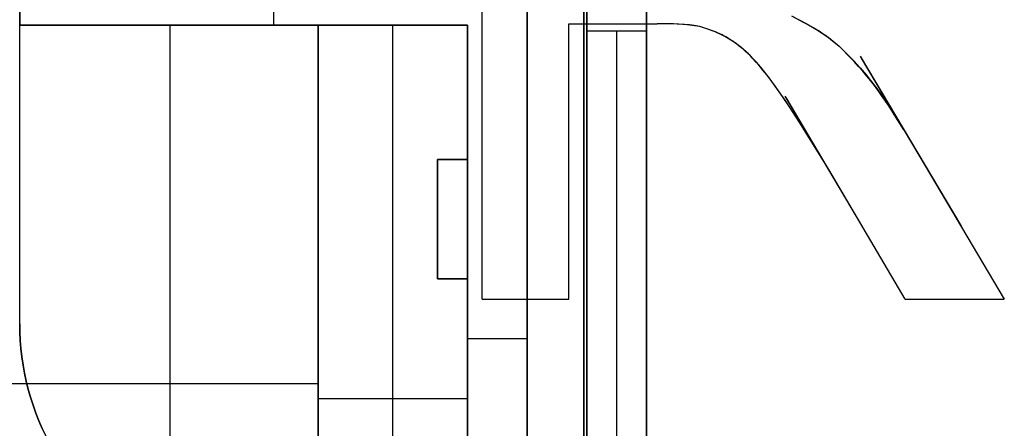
# Model space of a CAD drawing. Header units: millimetres. Extents: x -88 to 88, y -12 to 103.
# Tile 189 of 256: x -35.69 to -32.39, y 7.19 to 8.55. Entities that reach past the tile are written whole.
import ezdxf

# ---------------------------------------------------------------- set-up
doc = ezdxf.new("R2010")
doc.units = ezdxf.units.MM
doc.layers.add('Default', color=7, linetype='Continuous', true_color=0x000000)
doc.layers.add('TOP', color=7, linetype='Continuous', true_color=0xc80000)

msp = doc.modelspace()

# ---------------------------------------------------------------- linework, layer by layer
at = {"layer": 'Default', "color": 254, "true_color": 0xcad1ee}
for points in [[(-33.8012, 4.9852), (-33.8012, 18.7352)], [(-33.8012, 18.7352), (-33.8012, 4.9852)], [(-33.7912, 4.9852), (-33.7912, 18.7352)], [(-33.7912, 18.7352), (-33.7912, 4.9852)], [(-33.5912, 4.9852), (-33.5912, 18.7352)], [(-33.5912, 18.7352), (-33.5912, 4.9852)], [(-33.9912, 5.9352), (-33.9912, 18.0352)], [(-33.9912, 18.0352), (-33.9912, 5.9352)], [(-33.9912, 16.2352), (-33.9912, 5.9352)], [(-35.6912, 11.5352), (-35.6912, 8.5352)], [(-33.7912, 7.1852), (-33.7912, 11.0152)], [(-33.7912, 11.0102), (-33.7912, 7.1852)], [(-33.5912, 7.1852), (-33.5912, 11.0152)], [(-35.6912, 7.5352), (-35.6912, 10.2852)], [(-35.6912, 7.5352), (-35.6912, 10.2852)], [(-35.6912, 10.0352), (-35.6912, 8.5352)], [(-35.6912, 8.5352), (-35.6912, 8.9352)], [(-34.8412, 8.9352), (-34.8412, 8.5352)], [(-33.9912, 5.9352), (-33.9912, 8.9352)], [(-33.9912, 6.0352), (-33.9912, 8.9352)], [(-33.9912, 8.9352), (-33.9912, 6.0352)], [(-33.7912, 4.9852), (-33.7912, 8.6102)], [(-35.6912, 8.5352), (-34.6912, 8.5352)], [(-34.1912, 8.5352), (-35.6912, 8.5352)], [(-34.1912, 8.5352), (-35.6912, 8.5352)], [(-35.1867, 4.6352), (-35.1867, 8.5352)], [(-34.6912, 8.5352), (-34.1912, 8.5352)], [(-34.6912, 6.0352), (-34.6912, 8.5352)], [(-34.6912, 8.5352), (-34.6912, 6.0352)], [(-34.6912, 8.5352), (-34.6912, 6.0352)], [(-34.4412, 6.0352), (-34.4412, 8.5352)], [(-34.1912, 8.5352), (-34.1912, 8.0852)], [(-34.1912, 6.0352), (-34.1912, 8.5352)], [(-34.1912, 8.5352), (-34.1912, 6.0352)], [(-33.7912, 5.0852), (-33.7912, 8.5152)], [(-33.5912, 8.5152), (-33.7912, 8.5152)], [(-33.6912, 5.0852), (-33.6912, 8.5152)], [(-33.5912, 5.0852), (-33.5912, 8.5152)], [(-34.2912, 7.6852), (-34.2912, 8.0852)], [(-34.2912, 8.0852), (-34.1912, 8.0852)], [(-34.2912, 8.0852), (-34.2912, 7.6852)], [(-34.1912, 8.0852), (-34.2912, 8.0852)], [(-34.1912, 8.0852), (-34.2912, 8.0852)], [(-34.2912, 8.0852), (-34.2912, 7.6852)], [(-34.1912, 8.0852), (-34.1912, 7.6852)], [(-34.1912, 7.6852), (-34.2912, 7.6852)], [(-34.2912, 7.6852), (-34.1912, 7.6852)], [(-34.1912, 7.6852), (-34.2912, 7.6852)], [(-34.1912, 7.6852), (-34.1912, 6.9352)], [(-35.5912, 7.1352), (-35.6038, 7.1599), (-35.6157, 7.185), (-35.6267, 7.2105), (-35.6369, 7.2363), (-35.6462, 7.2625), (-35.6547, 7.2889), (-35.6623, 7.3156), (-35.6691, 7.3425), (-35.6749, 7.3697), (-35.6799, 7.397), (-35.6839, 7.4244), (-35.6871, 7.452), (-35.6894, 7.4797), (-35.6907, 7.5074), (-35.6912, 7.5352)], [(-35.5912, 7.1352), (-35.6038, 7.1599), (-35.6157, 7.185), (-35.6267, 7.2105), (-35.6369, 7.2363), (-35.6462, 7.2625), (-35.6547, 7.2889), (-35.6623, 7.3156), (-35.6691, 7.3425), (-35.6749, 7.3697), (-35.6799, 7.397), (-35.6839, 7.4244), (-35.6871, 7.452), (-35.6894, 7.4797), (-35.6907, 7.5074), (-35.6912, 7.5352)], [(-35.6912, 7.5352), (-35.6907, 7.5074), (-35.6894, 7.4797), (-35.6871, 7.452), (-35.6839, 7.4244), (-35.6799, 7.397), (-35.6749, 7.3697), (-35.6691, 7.3425), (-35.6623, 7.3156), (-35.6547, 7.2889), (-35.6462, 7.2625), (-35.6369, 7.2363), (-35.6267, 7.2105), (-35.6157, 7.185), (-35.6038, 7.1599), (-35.5912, 7.1352)], [(-33.9912, 7.4852), (-34.1912, 7.4852)], [(-35.9912, 7.3352), (-34.6912, 7.3352)], [(-34.6912, 7.2852), (-34.1912, 7.2852)]]:
    msp.add_lwpolyline(points, dxfattribs=at)
at = {"layer": 'Default', "color": 254, "true_color": 0xcad1ee, "extrusion": (1, -1.68597e-12, 1.40175e-12)}
msp.add_lwpolyline([(8.5152, -4.9), (8.5186, -4.8999), (8.522, -4.8998), (8.5254, -4.8995), (8.5288, -4.8991), (8.5322, -4.8985), (8.5355, -4.8979), (8.5389, -4.8972), (8.5422, -4.8963), (8.5454, -4.8953), (8.5487, -4.8942), (8.5519, -4.893), (8.555, -4.8917), (8.5581, -4.8903), (8.5612, -4.8888), (8.5642, -4.8872), (8.5671, -4.8854), (8.57, -4.8836), (8.5729, -4.8817), (8.5756, -4.8797), (8.5783, -4.8776), (8.5809, -4.8754), (8.5834, -4.8731), (8.5859, -4.8707), (8.5883, -4.8683), (8.5906, -4.8657), (8.5928, -4.8631), (8.5949, -4.8604), (8.5969, -4.8577), (8.5988, -4.8548), (8.6006, -4.852), (8.6024, -4.849), (8.604, -4.846), (8.6055, -4.8429), (8.6069, -4.8398), (8.6082, -4.8367), (8.6094, -4.8335), (8.6105, -4.8303), (8.6115, -4.827), (8.6123, -4.8237), (8.6131, -4.8203), (8.6137, -4.817), (8.6143, -4.8136), (8.6147, -4.8102), (8.615, -4.8068), (8.6151, -4.8034), (8.6152, -4.8)], dxfattribs=at)
at = {"layer": 'Default', "color": 254, "true_color": 0xcad1ee, "extrusion": (1, 0, 0)}
for points in [[(8.6152, -4.8), (8.6151, -4.8034), (8.615, -4.8068), (8.6147, -4.8102), (8.6143, -4.8136), (8.6137, -4.817), (8.6131, -4.8203), (8.6123, -4.8237), (8.6115, -4.827), (8.6105, -4.8303), (8.6094, -4.8335), (8.6082, -4.8367), (8.6069, -4.8398), (8.6055, -4.8429), (8.604, -4.846), (8.6024, -4.849), (8.6006, -4.852), (8.5988, -4.8548), (8.5969, -4.8577), (8.5949, -4.8604), (8.5928, -4.8631), (8.5906, -4.8657), (8.5883, -4.8683), (8.5859, -4.8707), (8.5834, -4.8731), (8.5809, -4.8754), (8.5783, -4.8776), (8.5756, -4.8797), (8.5729, -4.8817), (8.57, -4.8836), (8.5671, -4.8854), (8.5642, -4.8872), (8.5612, -4.8888), (8.5581, -4.8903), (8.555, -4.8917), (8.5519, -4.893), (8.5487, -4.8942), (8.5454, -4.8953), (8.5422, -4.8963), (8.5389, -4.8972), (8.5355, -4.8979), (8.5322, -4.8985), (8.5288, -4.8991), (8.5254, -4.8995), (8.522, -4.8998), (8.5186, -4.8999), (8.5152, -4.9)], [(8.5352, -3.47), (8.5352, -4.17)], [(8.5352, -3.47), (8.5352, -4.17)], [(8.5352, -4.07), (8.5352, -4.17)], [(8.5352, -3.47), (8.5352, -4.07)], [(8.0852, -4.07), (8.0852, -4.57)], [(8.0852, -4.07), (8.0852, -4.57)], [(8.0852, -4.07), (8.0852, -4.57)], [(7.8852, -4.57), (7.8852, -4.07)], [(7.6852, -4.07), (7.6852, -4.57)], [(7.6852, -4.07), (7.6852, -4.57)], [(7.6852, -4.57), (7.6852, -4.07)], [(7.5352, -4.57), (7.5352, -4.9)], [(7.4352, -4.57), (7.4352, -3.47)], [(7.2852, -4.17), (7.2852, -4.07)], [(7.2852, -4.07), (7.2852, -3.47)]]:
    msp.add_lwpolyline(points, dxfattribs=at)
at = {"layer": 'Default', "color": 254, "true_color": 0xcad1ee, "extrusion": (1, 1.40175e-12, -1.68597e-12)}
msp.add_lwpolyline([(8.5152, -4.9), (8.5186, -4.8999), (8.522, -4.8998), (8.5254, -4.8995), (8.5288, -4.8991), (8.5322, -4.8985), (8.5355, -4.8979), (8.5389, -4.8972), (8.5422, -4.8963), (8.5454, -4.8953), (8.5487, -4.8942), (8.5519, -4.893), (8.555, -4.8917), (8.5581, -4.8903), (8.5612, -4.8888), (8.5642, -4.8872), (8.5671, -4.8854), (8.57, -4.8836), (8.5729, -4.8817), (8.5756, -4.8797), (8.5783, -4.8776), (8.5809, -4.8754), (8.5834, -4.8731), (8.5859, -4.8707), (8.5883, -4.8683), (8.5906, -4.8657), (8.5928, -4.8631), (8.5949, -4.8604), (8.5969, -4.8577), (8.5988, -4.8548), (8.6006, -4.852), (8.6024, -4.849), (8.604, -4.846), (8.6055, -4.8429), (8.6069, -4.8398), (8.6082, -4.8367), (8.6094, -4.8335), (8.6105, -4.8303), (8.6115, -4.827), (8.6123, -4.8237), (8.6131, -4.8203), (8.6137, -4.817), (8.6143, -4.8136), (8.6147, -4.8102), (8.615, -4.8068), (8.6151, -4.8034), (8.6152, -4.8)], dxfattribs=at)
at = {"layer": 'TOP', "color": 254, "true_color": 0xcad1ee, "extrusion": (1, 0, 0)}
for points in [[(7.618, 13.1934), (9.6726, 13.2664)], [(7.618, 13.4936), (9.6726, 13.5666)], [(8.7779, 13.2498), (8.4498, 13.2382)], [(8.5399, 13.2312), (7.618, 13.1984)], [(8.5399, 13.5314), (7.618, 13.4987)], [(8.5399, 13.2338), (8.5399, 13.534)], [(8.5395, 13.2371), (8.5395, 13.5373)], [(8.5375, 13.2377), (8.5375, 13.5379)], [(8.5346, 13.2382), (8.5346, 13.5384)], [(8.5095, 13.2387), (8.5095, 13.5389)], [(8.5408, 13.2449), (8.5408, 13.5451)], [(8.5157, 13.2447), (8.5157, 13.545)], [(8.4765, 13.2385), (8.4765, 13.5388)], [(8.4901, 13.2444), (8.4901, 13.5447)], [(8.4535, 13.2382), (8.4535, 13.5385)], [(8.423, 13.2377), (8.423, 13.5379)], [(8.3848, 13.2369), (8.3848, 13.5371)], [(8.407, 13.243), (8.407, 13.5432)], [(8.3387, 13.2359), (8.3387, 13.5361)], [(8.3123, 13.2353), (8.3123, 13.5355)], [(8.3411, 13.2416), (8.3411, 13.5418)], [(8.2835, 13.2346), (8.2835, 13.5348)], [(8.2518, 13.2338), (8.2518, 13.534)], [(8.2671, 13.2398), (8.2671, 13.5401)], [(8.2172, 13.233), (8.2172, 13.5332)], [(8.1802, 13.232), (8.1802, 13.5323)], [(8.1403, 13.231), (8.1403, 13.5313)], [(8.0975, 13.23), (8.0975, 13.5302)], [(8.079, 13.2148), (8.079, 13.515)], [(7.9016, 13.2306), (7.9016, 13.5308)], [(7.8349, 13.2233), (7.8349, 13.5235)], [(7.618, 13.1959), (7.618, 13.4961)], [(7.618, 13.2205), (7.618, 13.5208)]]:
    msp.add_lwpolyline(points, dxfattribs=at)
at = {"layer": 'TOP', "color": 254, "true_color": 0xcad1ee}
for points in [[(-34.1418, 7.618), (-34.1418, 9.6726)], [(-33.1062, 8.5663), (-33.0568, 8.5408), (-33.035, 8.5286), (-33.0243, 8.5222), (-33.0136, 8.5157), (-33.0043, 8.5096), (-32.995, 8.5033), (-32.9859, 8.4968), (-32.977, 8.4901), (-32.9693, 8.484), (-32.9465, 8.465)], [(-33.852, 7.618), (-33.852, 8.5399)], [(-33.852, 8.5399), (-33.5553, 8.5399)], [(-33.4125, 8.5305), (-33.4313, 8.5337), (-33.4376, 8.5346), (-33.4457, 8.5355), (-33.4538, 8.5363), (-33.4701, 8.5375), (-33.5092, 8.5395), (-33.5553, 8.5399)], [(-32.9811, 8.0518), (-33.0832, 8.2172), (-33.1272, 8.2835), (-33.147, 8.3123), (-33.1659, 8.3387), (-33.1833, 8.3619), (-33.2013, 8.3848), (-33.2176, 8.4042), (-33.226, 8.4137), (-33.2347, 8.423), (-33.2423, 8.4309), (-33.2501, 8.4387), (-33.2581, 8.4462), (-33.2663, 8.4535), (-33.2735, 8.4595), (-33.2809, 8.4654), (-33.2884, 8.4711), (-33.296, 8.4765), (-33.3028, 8.4813), (-33.3098, 8.4858), (-33.3168, 8.4902), (-33.324, 8.4944), (-33.3313, 8.4985), (-33.3386, 8.5024), (-33.3461, 8.506), (-33.3536, 8.5095), (-33.3608, 8.5125), (-33.368, 8.5154), (-33.3827, 8.5208), (-33.4125, 8.5305)], [(-32.9465, 8.465), (-32.9033, 8.4218), (-32.8893, 8.407), (-32.875, 8.391), (-32.8611, 8.3747), (-32.8475, 8.358), (-32.8342, 8.3411), (-32.8204, 8.323), (-32.8069, 8.3046), (-32.7938, 8.2859), (-32.7811, 8.2671), (-32.7551, 8.2264), (-32.73, 8.1851)], [(-32.73, 8.1851), (-32.393, 7.618)], [(-32.7251, 7.618), (-32.9811, 8.0518)], [(-34.1418, 7.618), (-33.852, 7.618)], [(-32.7251, 7.618), (-32.393, 7.618)]]:
    msp.add_lwpolyline(points, dxfattribs=at)
at = {"layer": 'TOP', "color": 254, "true_color": 0xcad1ee, "extrusion": (1, -1.63099e-15, 3.02899e-08)}
msp.add_lwpolyline([(8.5399, 13.5314), (8.5399, 13.2312)], dxfattribs=at)
at = {"layer": 'TOP', "color": 254, "true_color": 0xcad1ee, "extrusion": (-6.85342e-08, 1, -1.18896e-09)}
msp.add_lwpolyline([(33.5553, 13.2363), (33.852, 13.2312)], dxfattribs=at)
at = {"layer": 'TOP', "color": 254, "true_color": 0xcad1ee, "extrusion": (-5.2318e-08, 1, -9.07492e-10)}
msp.add_lwpolyline([(33.5553, 13.5366), (33.852, 13.5314)], dxfattribs=at)
at = {"layer": 'TOP', "color": 254, "true_color": 0xcad1ee, "extrusion": (1, -2.10442e-15, 3.01151e-08)}
msp.add_lwpolyline([(8.5399, 13.5366), (8.5399, 13.2363)], dxfattribs=at)
at = {"layer": 'TOP', "color": 254, "true_color": 0xcad1ee, "extrusion": (1, -1.86315e-15, 3.00295e-08)}
msp.add_lwpolyline([(8.5305, 13.5387), (8.5305, 13.2385)], dxfattribs=at)
at = {"layer": 'TOP', "color": 254, "true_color": 0xcad1ee, "extrusion": (1, -1.85373e-15, 2.9744e-08)}
msp.add_lwpolyline([(8.465, 13.5443), (8.465, 13.2441)], dxfattribs=at)
at = {"layer": 'TOP', "color": 254, "true_color": 0xcad1ee, "extrusion": (1, -1.84897e-15, 2.96081e-08)}
msp.add_lwpolyline([(8.1851, 13.538), (8.1851, 13.2378)], dxfattribs=at)
at = {"layer": 'TOP', "color": 254, "true_color": 0xcad1ee, "extrusion": (0.011226, -0.018888, 0.999759)}
msp.add_lwpolyline([(-23.9539, 24.0436), (-23.9539, 23.3836)], dxfattribs=at)
at = {"layer": 'TOP', "color": 254, "true_color": 0xcad1ee, "extrusion": (0.011227, -0.01889, 0.999759)}
msp.add_lwpolyline([(-23.9539, 24.0502), (-23.9539, 23.3902)], dxfattribs=at)
at = {"layer": 'TOP', "color": 254, "true_color": 0xcad1ee, "extrusion": (1, -1.85446e-15, 2.97655e-08)}
msp.add_lwpolyline([(8.0518, 13.5291), (8.0518, 13.2288)], dxfattribs=at)
at = {"layer": 'TOP', "color": 254, "true_color": 0xcad1ee, "extrusion": (0.01118, -0.018945, 0.999758)}
msp.add_lwpolyline([(-24.3118, 23.4779), (-24.3118, 23.9817)], dxfattribs=at)
at = {"layer": 'TOP', "color": 254, "true_color": 0xcad1ee, "extrusion": (0.011181, -0.018946, 0.999758)}
msp.add_lwpolyline([(-24.3118, 23.4845), (-24.3118, 23.9884)], dxfattribs=at)
at = {"layer": 'TOP', "color": 254, "true_color": 0xcad1ee, "extrusion": (1, -1.63797e-15, 3.04567e-08)}
msp.add_lwpolyline([(7.618, 13.4936), (7.618, 13.1934)], dxfattribs=at)
at = {"layer": 'TOP', "color": 254, "true_color": 0xcad1ee, "extrusion": (-6.91287e-08, 1, -1.2097e-09)}
msp.add_lwpolyline([(33.852, 13.1984), (34.1418, 13.1934)], dxfattribs=at)
at = {"layer": 'TOP', "color": 254, "true_color": 0xcad1ee, "extrusion": (-5.27711e-08, 1, -9.23314e-10)}
msp.add_lwpolyline([(33.852, 13.4987), (34.1418, 13.4936)], dxfattribs=at)
at = {"layer": 'TOP', "color": 254, "true_color": 0xcad1ee, "extrusion": (1, -2.10733e-15, 3.02899e-08)}
msp.add_lwpolyline([(7.618, 13.1984), (7.618, 13.4987)], dxfattribs=at)
at = {"layer": 'TOP', "color": 254, "true_color": 0xcad1ee, "extrusion": (1, -1.59504e-15, 2.9605e-08)}
msp.add_lwpolyline([(7.618, 13.518), (7.618, 13.2177)], dxfattribs=at)
at = {"layer": 'TOP', "color": 254, "true_color": 0xcad1ee, "extrusion": (-6.62131e-08, 1, -1.10969e-09)}
msp.add_lwpolyline([(32.393, 13.2233), (32.7251, 13.2177)], dxfattribs=at)
at = {"layer": 'TOP', "color": 254, "true_color": 0xcad1ee, "extrusion": (-5.05493e-08, 1, -8.47046e-10)}
msp.add_lwpolyline([(32.393, 13.5235), (32.7251, 13.518)], dxfattribs=at)
at = {"layer": 'TOP', "color": 254, "true_color": 0xcad1ee, "extrusion": (1, -2.09308e-15, 2.93924e-08)}
msp.add_lwpolyline([(7.618, 13.5235), (7.618, 13.2233)], dxfattribs=at)
at = {"layer": 'TOP', "color": 254, "true_color": 0xcad1ee}
for points in [[(-33.1062, 8.5663, 13.5452), (-33.0641, 8.5446, 13.5451), (-33.0433, 8.5333, 13.5451), (-33.0228, 8.5213, 13.545), (-33.0127, 8.515, 13.545), (-33.0028, 8.5084, 13.5449), (-32.9931, 8.5017, 13.5448), (-32.9835, 8.4947, 13.5447), (-32.9741, 8.4875, 13.5446), (-32.9648, 8.4802, 13.5445), (-32.9465, 8.465, 13.5443)], [(-33.1062, 8.5663, 13.245), (-33.0641, 8.5446, 13.2449), (-33.0432, 8.5333, 13.2449), (-33.0227, 8.5213, 13.2448), (-33.0116, 8.5144, 13.2447), (-33.0015, 8.5078, 13.2447), (-32.9922, 8.5014, 13.2446), (-32.9833, 8.4949, 13.2445), (-32.9746, 8.4883, 13.2444), (-32.9658, 8.4812, 13.2443), (-32.9465, 8.465, 13.2441)], [(-33.4125, 8.5305, 13.5387), (-33.432, 8.5337, 13.5385), (-33.4402, 8.5349, 13.5384), (-33.4479, 8.5358, 13.5383), (-33.4639, 8.5371, 13.538), (-33.4836, 8.5383, 13.5377), (-33.5015, 8.5392, 13.5375), (-33.5195, 8.5397, 13.5372), (-33.5553, 8.5399, 13.5366)], [(-33.4125, 8.5305, 13.2385), (-33.4213, 8.532, 13.2384), (-33.4302, 8.5333, 13.2382), (-33.448, 8.5355, 13.238), (-33.4658, 8.5371, 13.2378), (-33.4837, 8.5383, 13.2375), (-33.5027, 8.5393, 13.2372), (-33.5195, 8.5398, 13.2369), (-33.5553, 8.5399, 13.2363)], [(-32.9811, 8.0518, 13.529), (-33.0673, 8.1926, 13.5326), (-33.1122, 8.2618, 13.5343), (-33.1355, 8.296, 13.5351), (-33.1594, 8.3297, 13.5359), (-33.1839, 8.3629, 13.5366), (-33.1966, 8.3792, 13.537), (-33.2096, 8.3952, 13.5374), (-33.2231, 8.4108, 13.5377), (-33.2301, 8.4184, 13.5378), (-33.2372, 8.4259, 13.538), (-33.2445, 8.4333, 13.5381), (-33.2519, 8.4405, 13.5382), (-33.2596, 8.4475, 13.5384), (-33.2674, 8.4544, 13.5385), (-33.2754, 8.461, 13.5386), (-33.2835, 8.4675, 13.5387), (-33.2917, 8.4736, 13.5387), (-33.3001, 8.4795, 13.5388), (-33.3087, 8.4852, 13.5389), (-33.3175, 8.4906, 13.5389), (-33.3264, 8.4958, 13.5389), (-33.3356, 8.5008, 13.539), (-33.3402, 8.5031, 13.539), (-33.3449, 8.5054, 13.539), (-33.3543, 8.5097, 13.5389), (-33.3638, 8.5136, 13.5389), (-33.3734, 8.5173, 13.5389), (-33.3928, 8.5241, 13.5388), (-33.4125, 8.5305, 13.5387)], [(-32.9811, 8.0518, 13.2288), (-33.0674, 8.1926, 13.2324), (-33.1123, 8.2619, 13.2341), (-33.1355, 8.2961, 13.2349), (-33.1595, 8.3298, 13.2357), (-33.184, 8.3631, 13.2364), (-33.1966, 8.3793, 13.2368), (-33.2096, 8.3952, 13.2371), (-33.223, 8.4107, 13.2374), (-33.23, 8.4183, 13.2376), (-33.2371, 8.4258, 13.2377), (-33.2443, 8.4332, 13.2379), (-33.2518, 8.4404, 13.238), (-33.2595, 8.4474, 13.2381), (-33.2673, 8.4544, 13.2382), (-33.2753, 8.461, 13.2383), (-33.2834, 8.4674, 13.2384), (-33.2917, 8.4736, 13.2385), (-33.3001, 8.4795, 13.2386), (-33.3087, 8.4852, 13.2386), (-33.3174, 8.4906, 13.2387), (-33.3263, 8.4958, 13.2387), (-33.3355, 8.5008, 13.2387), (-33.3401, 8.5031, 13.2387), (-33.3448, 8.5054, 13.2387), (-33.3542, 8.5097, 13.2387), (-33.3637, 8.5136, 13.2387), (-33.3734, 8.5173, 13.2387), (-33.3928, 8.5241, 13.2386), (-33.4125, 8.5305, 13.2385)], [(-32.9465, 8.465, 13.5443), (-32.9117, 8.43, 13.5437), (-32.8959, 8.4133, 13.5433), (-32.881, 8.3969, 13.543), (-32.8668, 8.3809, 13.5427), (-32.8533, 8.3649, 13.5423), (-32.8404, 8.349, 13.542), (-32.8279, 8.333, 13.5416), (-32.8157, 8.3167, 13.5413), (-32.8038, 8.3, 13.5409), (-32.78, 8.265, 13.54), (-32.7558, 8.2271, 13.5391), (-32.73, 8.1851, 13.538)], [(-32.9465, 8.465, 13.2441), (-32.8987, 8.4169, 13.2432), (-32.8844, 8.4016, 13.2429), (-32.8693, 8.3844, 13.2425), (-32.855, 8.3674, 13.2422), (-32.8413, 8.3503, 13.2418), (-32.828, 8.3331, 13.2414), (-32.8022, 8.298, 13.2406), (-32.7895, 8.2797, 13.2401), (-32.7769, 8.2606, 13.2397), (-32.73, 8.1851, 13.2378)], [(-32.73, 8.1851, 13.538), (-32.7768, 8.2606, 13.5399), (-32.7895, 8.2796, 13.5404), (-32.8022, 8.2979, 13.5408), (-32.828, 8.333, 13.5416), (-32.8412, 8.3502, 13.542), (-32.8549, 8.3673, 13.5424), (-32.8692, 8.3844, 13.5427), (-32.8844, 8.4015, 13.5431), (-32.8986, 8.4169, 13.5434), (-32.9465, 8.465, 13.5443)], [(-32.73, 8.1851, 13.2378), (-32.7558, 8.2271, 13.2389), (-32.78, 8.265, 13.2398), (-32.8038, 8.3, 13.2406), (-32.8157, 8.3166, 13.241), (-32.8279, 8.3329, 13.2414), (-32.8404, 8.349, 13.2418), (-32.8533, 8.3649, 13.2421), (-32.8668, 8.3809, 13.2424), (-32.881, 8.3969, 13.2428), (-32.8959, 8.4133, 13.2431), (-32.9117, 8.43, 13.2434), (-32.9465, 8.465, 13.2441)]]:
    msp.add_polyline3d(points, dxfattribs=at)

doc.saveas('drawing.dxf')
